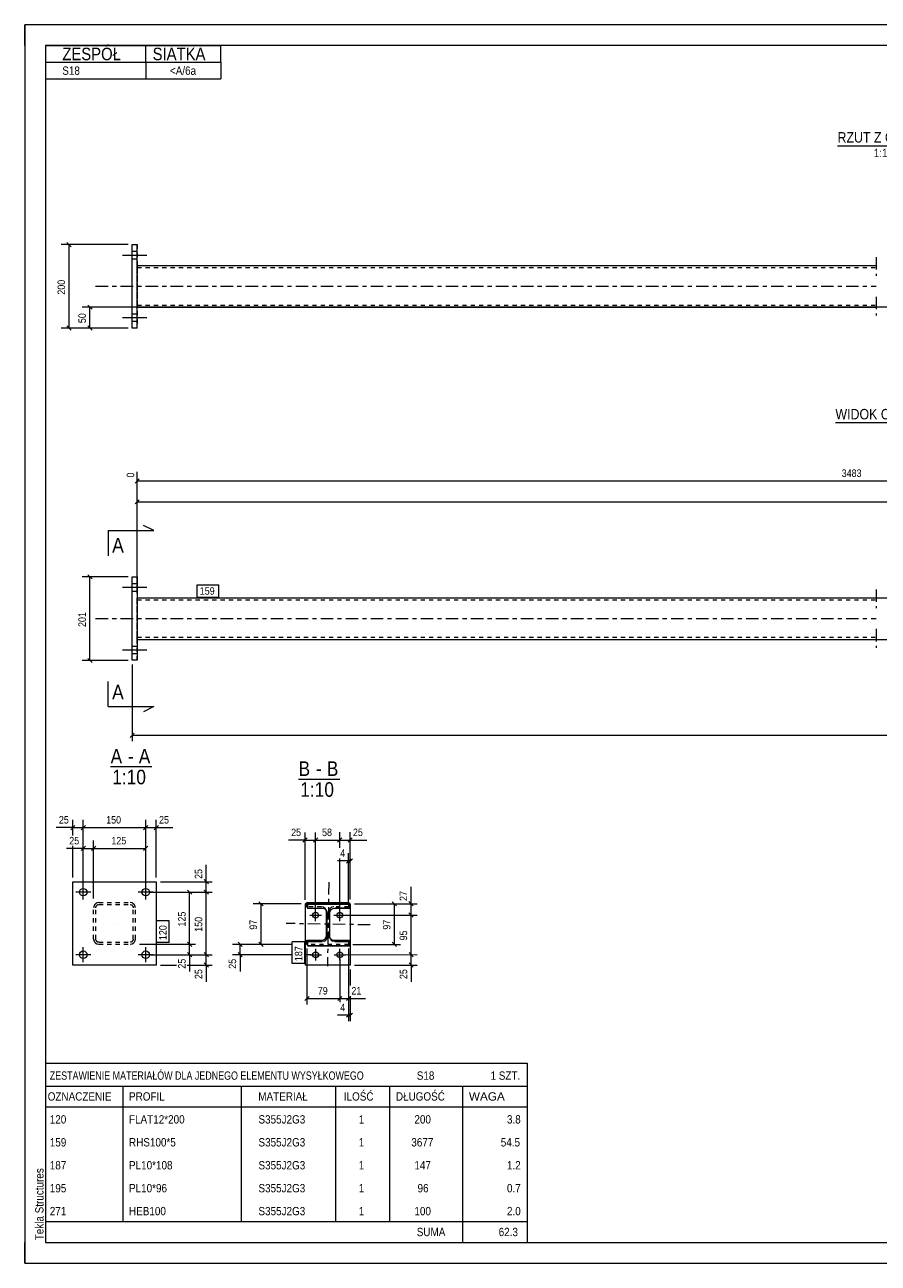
# Model space of a CAD drawing. Header units: millimetres. Extents: x 0 to 420, y 0 to 297.
# Tile 1 of 2: x 0 to 205, y 0 to 297. Entities that reach past the tile are written whole.
import ezdxf

# ---------------------------------------------------------------- set-up
doc = ezdxf.new("R2010")
doc.units = ezdxf.units.MM
for name, pattern in [('XKITLINE00', [0]), ('XKITLINE01', [4, 1, -1, 1, -1]), ('XKITLINE03', [6, 3, -1, 1, -1])]:
    doc.linetypes.add(name, pattern=pattern)
for name, color, linetype, lineweight in [('Arkusz rysunku', 3, 'Continuous', 0), ('Element', 2, 'Continuous', 0), ('Inny typ obiektu', 7, 'Continuous', 0), ('Przekrój', 7, 'Continuous', 0), ('Wymiar', 4, 'Continuous', 0), ('Znak elementu', 2, 'Continuous', 0), ('Śruba', 3, 'Continuous', 0)]:
    doc.layers.add(name, color=color, linetype=linetype, lineweight=lineweight)
doc.styles.add('ARIAL', font='ARIAL.TTF')

msp = doc.modelspace()

# ---------------------------------------------------------------- linework, layer by layer
at = {"layer": 'Arkusz rysunku', "linetype": 'XKITLINE00', "lineweight": 0}
for p, q in [((420, 297), (0, 297)), ((0, 297), (0, 0)), ((0, 292), (0, 297)), ((5, 297), (0, 297)), ((415, 292), (5, 292)), ((5, 292), (5, 5)), ((0, 0), (0, 5)), ((5, 5), (415, 5)), ((0, 0), (420, 0))]:
    msp.add_line(p, q, dxfattribs=at)
at = {"layer": 'Element', "linetype": 'XKITLINE00', "lineweight": 0}
for p, q in [((25.76, 244.28), (25.77, 244.28)), ((25.77, 244.28), (26.97, 244.28)), ((25.76, 224.28), (25.77, 244.28)), ((26.97, 244.28), (26.96, 244.28)), ((26.96, 224.28), (26.97, 244.28)), ((26.97, 239.28), (204.16, 239.28)), ((26.96, 229.28), (204.16, 229.28)), ((25.76, 224.28), (25.76, 224.28)), ((26.96, 224.28), (25.76, 224.28)), ((26.96, 224.28), (26.96, 224.28)), ((25.76, 144.61), (25.76, 164.61)), ((25.76, 164.61), (26.96, 164.61)), ((26.96, 164.61), (26.96, 144.61)), ((26.97, 164.61), (26.96, 164.61)), ((26.96, 159.61), (204.16, 159.6)), ((26.96, 149.61), (204.16, 149.6)), ((26.96, 144.61), (25.76, 144.61)), ((26.96, 144.61), (26.96, 144.61)), ((11.52, 71.49), (11.52, 91.49)), ((11.52, 91.49), (31.52, 91.49)), ((31.52, 91.49), (31.52, 71.49)), ((67.64, 86.18), (67.25, 86.18)), ((67.25, 86.18), (67.26, 71.46)), ((67.65, 85.48), (67.64, 86.48)), ((67.64, 86.48), (77.65, 86.48)), ((67.64, 86.48), (67.84, 86.14)), ((67.84, 86.14), (77.85, 86.14)), ((67.84, 85.14), (67.84, 86.14)), ((77.85, 86.14), (67.84, 86.14)), ((67.84, 86.14), (67.84, 85.14)), ((77.65, 86.48), (77.85, 86.14)), ((78.05, 86.19), (77.82, 86.19)), ((77.85, 86.14), (77.85, 85.14)), ((77.85, 85.14), (77.85, 86.14)), ((78.05, 86.19), (78.06, 71.48)), ((67.65, 85.48), (67.84, 85.14)), ((67.84, 85.14), (71.35, 85.14)), ((67.84, 85.14), (71.35, 85.14)), ((71.35, 85.14), (71.8, 85.05)), ((71.35, 85.14), (71.8, 85.05)), ((72.35, 84.28), (72.27, 84.67)), ((72.36, 78.67), (72.35, 84.28)), ((72.46, 84.4), (72.55, 83.94)), ((72.46, 84.4), (72.55, 83.94)), ((72.55, 78.33), (72.55, 83.94)), ((72.55, 78.33), (72.55, 83.94)), ((73.15, 83.94), (73.24, 84.4)), ((73.15, 83.94), (73.24, 84.4)), ((73.15, 78.33), (73.15, 83.94)), ((73.15, 78.33), (73.15, 83.94)), ((73.89, 85.05), (74.35, 85.14)), ((73.89, 85.05), (74.35, 85.14)), ((77.85, 85.14), (74.35, 85.14)), ((74.35, 85.14), (77.85, 85.14)), ((67.66, 77.47), (71.16, 77.47)), ((67.66, 76.47), (67.66, 77.47)), ((67.66, 77.47), (67.85, 77.13)), ((71.16, 77.47), (71.62, 77.56)), ((71.81, 77.22), (71.35, 77.13)), ((71.81, 77.22), (71.35, 77.13)), ((72.26, 78.21), (72.36, 78.67)), ((72.55, 78.33), (72.46, 77.87)), ((72.55, 78.33), (72.46, 77.87)), ((73.25, 77.87), (73.15, 78.33)), ((73.25, 77.87), (73.15, 78.33)), ((73.7, 77.56), (74.16, 77.47)), ((74.36, 77.13), (73.9, 77.22)), ((74.36, 77.13), (73.9, 77.22)), ((74.16, 77.47), (77.66, 77.47)), ((77.66, 77.47), (77.86, 77.13)), ((67.66, 76.47), (67.85, 76.13)), ((67.85, 76.13), (67.85, 77.13)), ((67.85, 77.13), (71.35, 77.13)), ((67.85, 76.13), (67.85, 77.13)), ((67.85, 77.13), (71.35, 77.13)), ((77.86, 76.13), (67.85, 76.13)), ((67.85, 76.13), (77.86, 76.13)), ((74.36, 77.13), (77.86, 77.13)), ((77.86, 77.13), (74.36, 77.13)), ((77.86, 77.13), (77.86, 76.13)), ((77.86, 76.13), (77.86, 77.13)), ((31.52, 71.49), (11.52, 71.49)), ((78.06, 71.48), (67.26, 71.46))]:
    msp.add_line(p, q, dxfattribs=at)
at = {"layer": 'Element', "linetype": 'XKITLINE01', "lineweight": 0}
for p, q in [((25.76, 224.28), (25.76, 244.28)), ((26.96, 244.28), (26.96, 224.28)), ((26.96, 239.19), (26.96, 238.92)), ((26.96, 238.92), (26.96, 230)), ((26.96, 238.73), (26.96, 238.78)), ((26.96, 238.73), (26.96, 230)), ((26.96, 239.28), (26.97, 239.28)), ((26.96, 239.28), (26.96, 239.19)), ((26.97, 239.19), (26.97, 239.28)), ((26.97, 238.92), (26.97, 239.19)), ((26.97, 238.92), (26.96, 230.05)), ((26.97, 238.78), (26.96, 238.78)), ((26.96, 238.78), (204.16, 238.78)), ((26.97, 238.78), (26.97, 238.73)), ((26.97, 238.73), (26.97, 238.56)), ((26.96, 229.84), (26.97, 238.56)), ((26.96, 229.84), (26.96, 230)), ((26.96, 230), (26.96, 229.38)), ((26.96, 229.78), (26.96, 229.84)), ((26.96, 229.78), (26.96, 229.84)), ((26.96, 229.78), (26.96, 229.78)), ((26.96, 229.78), (204.16, 229.78)), ((26.96, 229.38), (26.96, 229.65)), ((26.96, 229.38), (26.96, 229.28)), ((26.96, 229.28), (26.96, 229.38)), ((26.96, 229.28), (26.96, 229.28)), ((26.96, 229.65), (26.96, 230.05)), ((25.76, 144.61), (25.77, 164.61)), ((26.96, 144.61), (26.97, 164.61)), ((26.96, 159.24), (26.96, 150.38)), ((26.96, 149.98), (26.97, 159.24)), ((26.96, 150.33), (26.97, 159.11)), ((26.96, 150.11), (26.96, 158.89)), ((26.97, 159.61), (26.96, 159.61)), ((26.96, 159.51), (26.96, 159.61)), ((26.97, 159.61), (26.97, 159.51)), ((26.96, 159.24), (26.96, 159.51)), ((26.97, 159.51), (26.97, 159.24)), ((26.97, 159.11), (26.96, 159.11)), ((26.97, 159.11), (204.16, 159.1)), ((26.96, 159.11), (26.96, 159.05)), ((26.96, 159.05), (26.96, 158.89)), ((26.96, 149.98), (26.96, 150.38)), ((26.96, 150.17), (26.96, 150.33)), ((26.96, 150.11), (26.96, 150.17)), ((26.96, 150.11), (26.96, 150.11)), ((26.96, 150.11), (204.16, 150.1)), ((26.96, 149.98), (26.96, 149.7)), ((26.96, 149.7), (26.96, 149.98)), ((26.96, 149.7), (26.96, 149.61)), ((26.96, 149.61), (26.96, 149.7)), ((26.96, 149.61), (26.96, 149.61)), ((17.77, 86.49), (17.29, 86.39)), ((17.77, 86.49), (25.27, 86.49)), ((25.75, 86.39), (25.27, 86.49)), ((77.82, 86.19), (67.64, 86.18)), ((77.65, 86.48), (77.65, 85.48)), ((16.62, 85.72), (16.52, 85.24)), ((16.52, 77.74), (16.52, 85.24)), ((17.02, 85.24), (17.08, 85.53)), ((17.02, 77.74), (17.02, 85.24)), ((17.48, 85.93), (17.77, 85.99)), ((17.77, 85.99), (25.27, 85.99)), ((25.27, 85.99), (25.56, 85.93)), ((25.96, 85.53), (26.02, 85.24)), ((26.02, 77.74), (26.02, 85.24)), ((26.52, 85.24), (26.42, 85.72)), ((26.52, 77.74), (26.52, 85.24)), ((71.15, 85.48), (67.65, 85.48)), ((71.61, 85.39), (71.15, 85.48)), ((72.46, 84.4), (72.26, 84.74)), ((72.27, 84.67), (72.26, 84.74)), ((73.04, 84.74), (72.95, 84.28)), ((72.96, 78.67), (72.95, 84.28)), ((74.15, 85.48), (73.69, 85.39)), ((77.65, 85.48), (74.15, 85.48)), ((77.65, 85.48), (77.85, 85.14)), ((16.52, 77.74), (16.62, 77.26)), ((17.08, 77.45), (17.02, 77.74)), ((26.02, 77.74), (25.96, 77.45)), ((26.42, 77.26), (26.52, 77.74)), ((72.96, 78.67), (73.05, 78.21)), ((73.25, 77.87), (73.05, 78.21)), ((77.66, 77.47), (77.66, 76.47)), ((17.29, 76.58), (17.77, 76.49)), ((17.77, 76.99), (17.48, 77.05)), ((17.77, 76.99), (25.27, 76.99)), ((17.77, 76.49), (25.27, 76.49)), ((25.56, 77.05), (25.27, 76.99)), ((25.27, 76.49), (25.75, 76.58)), ((77.66, 76.47), (67.66, 76.47)), ((77.66, 76.47), (77.86, 76.13))]:
    msp.add_line(p, q, dxfattribs=at)
at = {"layer": 'Element', "linetype": 'XKITLINE03', "lineweight": 0}
for p, q in [((204.16, 241.28), (204.16, 236.78)), ((16.97, 234.28), (204.16, 234.28)), ((204.16, 231.78), (204.16, 227.28)), ((204.16, 161.6), (204.16, 157.1)), ((16.97, 154.61), (204.16, 154.6)), ((204.16, 152.1), (204.16, 147.6)), ((72.92, 91.4), (72.58, 71.21)), ((21.52, 81.49), (21.52, 81.49)), ((82.85, 81.13), (62.65, 81.48))]:
    msp.add_line(p, q, dxfattribs=at)
at = {"layer": 'Element', "linetype": 'XKITLINE01', "lineweight": 0}
for centre, radius, start, end in [((17.77, 85.24), 1.25, 112.5, 157.5), ((25.27, 85.24), 1.25, 22.5, 67.5), ((17.77, 85.24), 0.75, 112.5, 157.5), ((25.27, 85.24), 0.75, 22.5, 67.5), ((71.15, 84.28), 1.2, 22.5405, 67.4884), ((74.15, 84.28), 1.2, 112.5277, 157.5799), ((17.77, 77.74), 1.25, 202.5, 247.5), ((17.77, 77.74), 0.75, 202.5, 247.5), ((25.27, 77.74), 0.75, 292.5, 337.5), ((25.27, 77.74), 1.25, 292.5, 337.5), ((74.16, 78.67), 1.2, 202.5405, 218.5813)]:
    msp.add_arc(centre, radius, start, end, dxfattribs=at)
at = {"layer": 'Element', "linetype": 'XKITLINE00', "lineweight": 0}
for centre, start, end in [((71.34, 83.93), 22.5405, 67.4884), ((71.34, 83.93), 22.5405, 67.4884), ((74.35, 83.94), 112.5277, 157.5799), ((74.35, 83.94), 112.5277, 157.5799), ((71.16, 78.67), 292.5277, 337.5799), ((71.35, 78.33), 292.5277, 337.5799), ((71.35, 78.33), 292.5277, 337.5799), ((74.16, 78.67), 218.5813, 247.4884), ((74.36, 78.33), 202.5405, 247.4884), ((74.36, 78.33), 202.5405, 247.4884)]:
    msp.add_arc(centre, 1.2, start, end, dxfattribs=at)
at = {"layer": 'Inny typ obiektu', "linetype": 'XKITLINE00', "lineweight": 0}
for p, q in [((5, 292), (47, 292)), ((5, 292), (5, 288)), ((29, 288), (29, 292)), ((47, 288), (47, 292)), ((5, 288), (47, 288)), ((5, 288), (5, 284)), ((29, 288), (29, 284)), ((47, 288), (47, 284)), ((5, 284), (47, 284)), ((194.9, 268), (217.49, 268)), ((194.4, 201.62), (223.48, 201.62)), ((20.58, 119.1), (30.46, 119.1)), ((65.66, 116.11), (75.54, 116.11)), ((5, 48), (5, 42.5)), ((5, 48), (120.5, 48)), ((120.5, 48), (120.5, 42.5)), ((5, 42.5), (5, 37.5)), ((5, 42.5), (120.5, 42.5)), ((23.5, 42.5), (23.5, 37.5)), ((52, 37.5), (52, 42.5)), ((74.5, 42.5), (74.5, 37.5)), ((87.5, 42.5), (87.5, 37.5)), ((105, 42.5), (105, 37.5)), ((120.5, 42.5), (120.5, 37.5)), ((5, 37.5), (120.5, 37.5)), ((5, 37.5), (5, 32)), ((23.5, 37.5), (23.5, 32)), ((52, 32), (52, 37.5)), ((74.5, 37.5), (74.5, 32)), ((87.5, 37.5), (87.5, 32)), ((105, 37.5), (105, 32)), ((120.5, 37.5), (120.5, 32)), ((5, 32), (5, 26.5)), ((23.5, 32), (23.5, 26.5)), ((52, 26.5), (52, 32)), ((74.5, 32), (74.5, 26.5)), ((87.5, 32), (87.5, 26.5)), ((105, 32), (105, 26.5)), ((120.5, 32), (120.5, 26.5)), ((5, 26.5), (5, 21)), ((23.5, 26.5), (23.5, 21)), ((52, 21), (52, 26.5)), ((74.5, 26.5), (74.5, 21)), ((87.5, 26.5), (87.5, 21)), ((105, 26.5), (105, 21)), ((120.5, 26.5), (120.5, 21)), ((5, 21), (5, 15.5)), ((23.5, 21), (23.5, 15.5)), ((52, 15.5), (52, 21)), ((74.5, 21), (74.5, 15.5)), ((87.5, 21), (87.5, 15.5)), ((105, 21), (105, 15.5)), ((120.5, 21), (120.5, 15.5)), ((5, 15.5), (5, 10)), ((23.5, 15.5), (23.5, 10)), ((52, 10), (52, 15.5)), ((74.5, 15.5), (74.5, 10)), ((87.5, 15.5), (87.5, 10)), ((105, 15.5), (105, 10)), ((120.5, 15.5), (120.5, 10)), ((5, 10), (5, 5)), ((5, 10), (120.5, 10)), ((105, 10), (105, 5)), ((120.5, 10), (120.5, 5)), ((5, 5), (120.5, 5))]:
    msp.add_line(p, q, dxfattribs=at)
at = {"layer": 'Przekrój', "linetype": 'XKITLINE00', "lineweight": 0}
for p, q in [((19.97, 175.68), (19.97, 169.68)), ((19.97, 175.68), (25.97, 175.68)), ((25.97, 175.68), (30.97, 175.68)), ((30.97, 175.68), (28.47, 176.93)), ((19.96, 133.48), (19.96, 139.48)), ((19.96, 133.48), (25.96, 133.48)), ((25.96, 133.48), (30.96, 133.48)), ((30.96, 133.48), (28.46, 132.23))]:
    msp.add_line(p, q, dxfattribs=at)
at = {"layer": 'Wymiar', "linetype": 'XKITLINE00', "lineweight": 0}
for p, q in [((24.76, 244.28), (8.76, 244.28)), ((10.11, 244.79), (11.13, 243.77)), ((10.62, 224.28), (10.62, 244.28)), ((388.56, 229.27), (13.76, 229.27)), ((15.11, 229.78), (16.13, 228.76)), ((15.62, 224.28), (15.62, 229.27)), ((24.76, 224.28), (8.76, 224.28)), ((10.11, 224.79), (11.13, 223.77)), ((24.77, 224.28), (13.76, 224.28)), ((15.11, 224.79), (16.13, 223.77)), ((27.47, 188.11), (26.46, 187.09)), ((26.96, 160.61), (26.96, 189.75)), ((26.96, 187.6), (370.2, 187.6)), ((26.96, 160.61), (26.96, 184.46)), ((27.47, 183.11), (26.46, 182.09)), ((26.96, 182.6), (389.56, 182.6)), ((24.77, 164.61), (13.76, 164.61)), ((15.11, 165.12), (16.13, 164.1)), ((15.62, 144.55), (15.62, 164.61)), ((27.96, 159.61), (402.06, 159.61)), ((27.96, 149.61), (402.06, 149.61)), ((24.76, 144.55), (13.76, 144.55)), ((15.11, 145.06), (16.13, 144.04)), ((25.76, 143.61), (25.76, 125.16)), ((26.27, 127.11), (25.26, 126.09)), ((25.76, 126.6), (401.56, 126.6)), ((11.52, 104.48), (7.5, 104.48)), ((11.52, 104.48), (7.5, 104.48)), ((12.03, 104.99), (11.01, 103.97)), ((11.52, 102.6), (11.52, 106.34)), ((11.52, 104.48), (14.02, 104.48)), ((14.53, 104.99), (13.51, 103.97)), ((14.53, 104.99), (13.51, 103.97)), ((14.02, 89.99), (14.02, 106.34)), ((14.02, 89.99), (14.02, 106.34)), ((14.02, 104.48), (29.02, 104.48)), ((29.53, 104.99), (28.51, 103.97)), ((29.53, 104.99), (28.51, 103.97)), ((29.02, 89.99), (29.02, 106.34)), ((29.02, 89.99), (29.02, 106.34)), ((29.02, 104.48), (31.52, 104.48)), ((32.03, 104.99), (31.01, 103.97)), ((31.52, 92.49), (31.52, 106.34)), ((31.52, 104.48), (35.54, 104.48)), ((31.52, 104.48), (35.54, 104.48)), ((14.02, 89.99), (14.02, 101.34)), ((16.52, 87.49), (16.52, 101.34)), ((16.52, 87.49), (16.52, 101.34)), ((29.02, 89.99), (29.02, 101.34)), ((67.23, 101.47), (63.21, 101.47)), ((67.23, 101.47), (63.21, 101.47)), ((67.74, 101.98), (66.72, 100.96)), ((67.25, 87.18), (67.23, 103.33)), ((67.23, 101.47), (69.73, 101.47)), ((70.24, 101.98), (69.22, 100.96)), ((70.24, 101.98), (69.22, 100.96)), ((69.75, 84.47), (69.73, 103.33)), ((69.75, 84.47), (69.73, 103.33)), ((69.73, 101.47), (75.53, 101.48)), ((76.04, 101.99), (75.02, 100.97)), ((76.04, 101.99), (75.02, 100.97)), ((75.53, 99.6), (75.53, 103.34)), ((75.53, 99.6), (75.53, 103.34)), ((75.53, 101.48), (78.03, 101.48)), ((78.54, 101.99), (77.52, 100.97)), ((78.05, 87.19), (78.03, 103.34)), ((78.03, 101.48), (82.05, 101.49)), ((78.03, 101.48), (82.05, 101.49)), ((14.02, 99.48), (10, 99.48)), ((14.02, 99.48), (10, 99.48)), ((11.52, 92.49), (11.52, 100.08)), ((14.53, 99.99), (13.51, 98.97)), ((14.02, 99.48), (16.52, 99.48)), ((17.03, 99.99), (16.01, 98.97)), ((17.03, 99.99), (16.01, 98.97)), ((16.52, 99.48), (29.02, 99.48)), ((29.53, 99.99), (28.51, 98.97)), ((77.65, 86.48), (77.65, 98.34)), ((78.05, 87.19), (78.05, 98.34)), ((43.53, 91.49), (43.53, 95.51)), ((43.53, 91.49), (43.53, 95.51)), ((77.65, 96.48), (74.96, 96.48)), ((77.65, 96.48), (74.96, 96.48)), ((75.55, 84.47), (75.53, 97.08)), ((75.55, 84.47), (75.53, 97.08)), ((78.16, 96.99), (77.14, 95.97)), ((78.56, 96.99), (77.54, 95.97)), ((77.65, 96.48), (78.05, 96.48)), ((32.52, 91.49), (44.97, 91.49)), ((39.02, 89.5), (40.04, 88.48)), ((43.02, 92), (44.04, 90.98)), ((43.02, 89.5), (44.04, 88.48)), ((43.02, 89.5), (44.04, 88.48)), ((43.53, 88.99), (43.53, 91.49)), ((92.65, 86.21), (92.64, 90.23)), ((92.65, 86.21), (92.64, 90.23)), ((30.02, 88.99), (44.97, 88.99)), ((30.02, 88.99), (44.97, 88.99)), ((30.02, 88.99), (40.97, 88.99)), ((39.53, 76.49), (39.53, 88.99)), ((43.53, 73.99), (43.53, 88.99)), ((66.25, 86.18), (54.79, 86.18)), ((56.14, 86.68), (57.16, 85.67)), ((56.65, 76.47), (56.65, 86.18)), ((79.05, 86.19), (94.09, 86.21)), ((79.05, 86.19), (90.09, 86.19)), ((88.14, 86.7), (89.16, 85.68)), ((88.65, 76.47), (88.65, 86.19)), ((92.14, 86.71), (93.16, 85.7)), ((92.65, 83.5), (92.65, 86.21)), ((76.55, 83.48), (94.09, 83.5)), ((76.55, 83.48), (94.09, 83.5)), ((92.14, 84), (93.16, 82.99)), ((92.14, 84), (93.16, 82.99)), ((92.66, 74), (92.65, 83.5)), ((27.52, 76.49), (40.97, 76.49)), ((27.52, 76.49), (40.97, 76.49)), ((39.02, 77), (40.04, 75.98)), ((39.02, 77), (40.04, 75.98)), ((39.02, 74.5), (40.04, 73.48)), ((39.53, 73.99), (39.53, 76.49)), ((43.02, 74.5), (44.04, 73.48)), ((43.02, 74.5), (44.04, 73.48)), ((64.16, 76.47), (49.79, 76.47)), ((51.14, 76.98), (52.16, 75.96)), ((51.14, 74.48), (52.16, 73.46)), ((51.65, 73.97), (51.65, 76.47)), ((64.16, 76.47), (54.79, 76.47)), ((56.14, 76.98), (57.16, 75.96)), ((67.66, 75.47), (67.66, 62.04)), ((77.66, 75.47), (77.66, 58.04)), ((77.66, 75.47), (77.66, 62.04)), ((78.66, 76.47), (90.09, 76.47)), ((88.14, 76.98), (89.16, 75.96)), ((92.15, 74.5), (93.17, 73.49)), ((92.15, 74.5), (93.17, 73.49)), ((30.02, 73.99), (44.97, 73.99)), ((30.02, 73.99), (44.97, 73.99)), ((30.02, 73.99), (40.97, 73.99)), ((32.52, 71.49), (36.41, 71.49)), ((38.93, 71.49), (44.97, 71.49)), ((39.53, 73.99), (39.53, 69.97)), ((39.53, 73.99), (39.53, 69.97)), ((43.02, 72), (44.04, 70.98)), ((43.53, 71.49), (43.53, 73.99)), ((43.53, 71.49), (43.53, 67.47)), ((43.53, 71.49), (43.53, 67.47)), ((64.16, 73.97), (49.79, 73.97)), ((51.65, 73.97), (51.65, 69.95)), ((51.65, 73.97), (51.65, 69.95)), ((68.76, 73.97), (67.16, 73.97)), ((75.56, 72.97), (75.56, 62.6)), ((75.56, 72.97), (75.56, 62.6)), ((76.56, 73.98), (94.1, 74)), ((76.56, 73.98), (94.1, 74)), ((79.06, 71.48), (94.1, 71.5)), ((92.15, 72), (93.17, 70.99)), ((92.66, 71.5), (92.66, 74)), ((92.66, 71.5), (92.67, 67.48)), ((92.66, 71.5), (92.67, 67.48)), ((78.06, 70.48), (78.06, 66.6)), ((68.17, 63.99), (67.15, 62.97)), ((67.66, 63.48), (75.56, 63.48)), ((76.07, 63.99), (75.05, 62.97)), ((76.07, 63.99), (75.05, 62.97)), ((75.56, 63.48), (77.66, 63.48)), ((78.17, 63.99), (77.15, 62.97)), ((77.66, 63.48), (81.68, 63.48)), ((77.66, 63.48), (81.68, 63.48)), ((78.06, 64.08), (78.06, 58.04)), ((77.66, 59.48), (74.97, 59.48)), ((77.66, 59.48), (74.97, 59.48)), ((78.17, 59.99), (77.15, 58.97)), ((78.57, 59.99), (77.55, 58.97)), ((77.66, 59.48), (78.06, 59.48))]:
    msp.add_line(p, q, dxfattribs=at)
at = {"layer": 'Znak elementu', "linetype": 'XKITLINE00', "lineweight": 0}
for p, q in [((41.37, 162.71), (46.57, 162.71)), ((41.37, 159.71), (41.37, 162.71)), ((46.57, 159.71), (46.57, 162.71)), ((41.37, 159.71), (46.57, 159.71)), ((31.62, 76.89), (31.62, 82.09)), ((34.62, 82.09), (31.62, 82.09)), ((34.62, 76.89), (34.62, 82.09)), ((34.62, 76.89), (31.62, 76.89)), ((64.16, 71.86), (64.16, 77.07)), ((67.16, 77.07), (64.16, 77.07)), ((67.16, 71.86), (67.16, 77.07)), ((67.16, 71.86), (64.16, 71.86))]:
    msp.add_line(p, q, dxfattribs=at)
at = {"layer": 'Śruba', "linetype": 'XKITLINE00', "lineweight": 0}
for p, q in [((23.46, 241.78), (29.26, 241.78)), ((23.47, 241.78), (29.27, 241.78)), ((25.76, 240.88), (26.96, 240.88)), ((25.77, 242.68), (26.97, 242.68)), ((25.76, 242.68), (26.96, 242.68)), ((25.77, 240.88), (26.97, 240.88)), ((23.46, 226.78), (29.26, 226.78)), ((23.46, 226.78), (29.26, 226.78)), ((25.76, 227.68), (26.96, 227.68)), ((25.76, 225.88), (26.96, 225.88)), ((25.76, 225.88), (26.96, 225.88)), ((25.76, 227.68), (26.96, 227.68)), ((23.47, 162.11), (29.27, 162.11)), ((23.46, 162.11), (29.26, 162.11)), ((25.76, 161.21), (26.96, 161.21)), ((25.77, 163.01), (26.97, 163.01)), ((25.76, 163.01), (26.96, 163.01)), ((25.77, 161.21), (26.97, 161.21)), ((23.46, 147.11), (29.26, 147.11)), ((23.46, 147.11), (29.26, 147.11)), ((25.76, 148.01), (26.96, 148.01)), ((25.76, 146.21), (26.96, 146.21)), ((25.76, 146.21), (26.96, 146.21)), ((25.76, 148.01), (26.96, 148.01)), ((14.02, 87.19), (14.02, 90.79)), ((29.02, 87.19), (29.02, 90.79)), ((15.82, 88.99), (12.22, 88.99)), ((30.82, 88.99), (27.22, 88.99)), ((68.35, 83.47), (71.15, 83.47)), ((69.75, 82.07), (69.75, 84.87)), ((74.15, 83.47), (76.95, 83.48)), ((75.55, 82.07), (75.55, 84.87)), ((14.02, 72.19), (14.02, 75.79)), ((29.02, 72.19), (29.02, 75.79)), ((69.76, 72.57), (69.76, 75.37)), ((75.56, 72.57), (75.56, 75.37)), ((15.82, 73.99), (12.22, 73.99)), ((30.82, 73.99), (27.22, 73.99)), ((68.36, 73.97), (71.16, 73.97)), ((74.16, 73.97), (76.96, 73.98))]:
    msp.add_line(p, q, dxfattribs=at)
for centre, radius in [((14.02, 88.99), 0.9), ((29.02, 88.99), 0.9), ((69.75, 83.47), 0.7), ((75.55, 83.47), 0.7), ((14.02, 73.99), 0.9), ((29.02, 73.99), 0.9), ((69.76, 73.97), 0.7), ((75.56, 73.97), 0.7)]:
    msp.add_circle(centre, radius, dxfattribs=at)

# ---------------------------------------------------------------- texts
at = {"layer": 'Arkusz rysunku', "style": 'ARIAL', "width": 0.85}
msp.add_text('Tekla Structures', height=2, rotation=90, dxfattribs=at).set_placement((4.5, 5.5))
at = {"layer": 'Inny typ obiektu', "style": 'ARIAL'}
for s, height, width, p in [('ZESPÓŁ', 3, 0.85, (9, 288.5)), ('SIATKA', 3, 0.85, (30.66, 288.5)), ('S18', 2, 0.85, (9, 285)), ('<A/6a', 2, 0.85, (34.81, 285)), ('RZUT Z GÓRY', 2.5, 0.85, (194.9, 268.75)), ('1:10', 2, 0.85, (203.6, 265.25)), ('WIDOK CZOŁOWY', 2.5, 0.85, (194.4, 202.37)), ('A', 3.5, 0.85, (20.58, 119.85)), ('A', 3.5, 0.85, (27.34, 119.85)), ('-', 3.5, 0.85, (24.74, 119.85)), ('B', 3.5, 0.85, (65.66, 116.86)), ('B', 3.5, 0.85, (72.43, 116.86)), ('1:10', 3.5, 0.85, (20.97, 114.85)), ('-', 3.5, 0.85, (69.82, 116.86)), ('1:10', 3.5, 0.85, (66.06, 111.86)), ('ZESTAWIENIE MATERIAŁÓW DLA JEDNEGO ELEMENTU WYSYŁKOWEGO', 2, 0.765, (6, 44)), ('S18', 2, 0.85, (94, 44)), ('1', 2, 0.85, (111.69, 44)), (' SZT.', 2, 0.85, (113, 44)), ('OZNACZENIE', 2, 0.85, (5.5, 39)), ('PROFIL', 2, 0.85, (25, 39)), ('MATERIAŁ', 2, 0.85, (56, 39)), ('ILOŚĆ', 2, 0.85, (76.5, 39)), ('DŁUGOŚĆ', 2, 0.85, (89, 39)), ('WAGA', 2, 1.008832, (106.5, 39)), ('FLAT12*200', 2, 0.85, (25, 33.5)), ('120', 2, 0.85, (6, 33.5)), ('S355J2G3', 2, 0.85, (56.04, 33.5)), ('1', 2, 0.85, (80.09, 33.5)), ('200', 2, 0.85, (93.44, 33.5)), ('3.8', 2, 0.85, (115.63, 33.5)), ('159', 2, 0.85, (6, 28)), ('RHS100*5', 2, 0.85, (25, 28)), ('S355J2G3', 2, 0.85, (56.04, 28)), ('1', 2, 0.85, (80.09, 28)), ('3677', 2, 0.85, (92.7, 28)), ('54.5', 2, 0.85, (114.15, 28)), ('187', 2, 0.85, (6, 22.5)), ('PL10*108', 2, 0.85, (25, 22.5)), ('S355J2G3', 2, 0.85, (56.04, 22.5)), ('1', 2, 0.85, (80.09, 22.5)), ('147', 2, 0.85, (93.44, 22.5)), ('1.2', 2, 0.85, (115.63, 22.5)), ('195', 2, 0.85, (6, 17)), ('PL10*96', 2, 0.85, (25, 17)), ('S355J2G3', 2, 0.85, (56.04, 17)), ('1', 2, 0.85, (80.09, 17)), ('96', 2, 0.85, (94.19, 17)), ('0.7', 2, 0.85, (115.63, 17)), ('271', 2, 0.85, (6, 11.5)), ('HEB100', 2, 0.85, (25, 11.5)), ('S355J2G3', 2, 0.85, (56.04, 11.5)), ('1', 2, 0.85, (80.09, 11.5)), ('100', 2, 0.85, (93.44, 11.5)), ('2.0', 2, 0.85, (115.63, 11.5)), ('SUMA', 2, 0.85, (94, 6.5)), ('62.3', 2, 0.85, (113.65, 6.5))]:
    msp.add_text(s, height=height, dxfattribs=dict(at, width=width)).set_placement(p)
at = {"layer": 'Przekrój', "style": 'ARIAL', "width": 0.85}
for p in [(20.97, 170.43), (20.96, 135.23)]:
    msp.add_text('A', height=3.5, dxfattribs=at).set_placement(p)
at = {"layer": 'Wymiar', "style": 'ARIAL', "width": 0.85}
for s, rotation, p in [('200', 90.0002, (9.66, 232.28)), ('50', 90.0002, (14.66, 225.44)), ('0', 90.0002, (26.25, 188.42)), ('201', 90.0002, (14.66, 152.58)), ('25', 0.0688, (63.88, 102.43)), ('58', 0.0688, (71.29, 102.43)), ('25', 0.0688, (78.7, 102.44)), ('25', 90.0002, (42.57, 92.16)), ('27', 90.069, (91.69, 86.88)), ('125', 90.0002, (38.57, 80.74)), ('150', 90.0002, (42.57, 79.49)), ('97', 90.0002, (55.69, 79.99)), ('97', 90.0002, (87.69, 79.99)), ('95', 90.069, (91.7, 77.41)), ('25', 90.0002, (38.57, 70.64)), ('25', 90.0002, (50.69, 70.62)), ('25', 90.0002, (42.57, 68.14)), ('25', 90.069, (91.71, 68.15))]:
    msp.add_text(s, height=1.8, rotation=rotation, dxfattribs=at).set_placement(p)
for s, p in [('3483', (195.91, 188.56)), ('25', (8.18, 105.44)), ('150', (19.52, 105.44)), ('25', (32.2, 105.44)), ('25', (10.67, 100.44)), ('125', (20.77, 100.44)), ('4', (75.64, 97.44)), ('79', (70.27, 64.44)), ('21', (78.33, 64.44)), ('4', (75.65, 60.44))]:
    msp.add_text(s, height=1.8, dxfattribs=at).set_placement(p)
at = {"layer": 'Znak elementu', "style": 'ARIAL', "width": 0.85}
msp.add_text('159', height=1.8, dxfattribs=at).set_placement((41.97, 160.31))
for s, rotation, p in [('120', 90.0002, (34.02, 77.49)), ('187', 90.069, (66.56, 72.46))]:
    msp.add_text(s, height=1.8, rotation=rotation, dxfattribs=at).set_placement(p)

doc.saveas('drawing.dxf')
